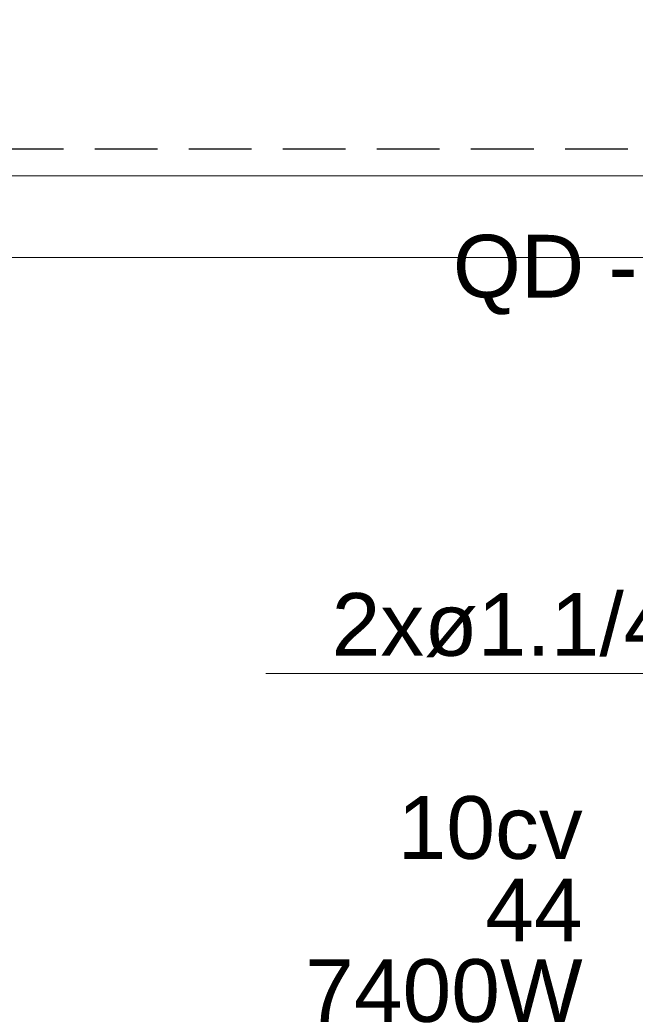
# Model space of a CAD drawing. Header units: millimetres. Extents: x 4480191 to 4481199, y -30324204 to -30323479.
# Tile 137 of 256: x 4480259.66 to 4480261.62, y -30323837.78 to -30323834.64. Entities that reach past the tile are written whole.
import ezdxf

# ---------------------------------------------------------------- set-up
doc = ezdxf.new("R2010")
doc.units = ezdxf.units.MM
doc.linetypes.add('JIS_02_2.0', pattern=[0.3, 0.2, -0.1])
doc.linetypes.add('NULL', pattern=[0])
for name, color, linetype, lineweight in [('EL-Textos conduto', 7, 'Continuous', 9), ('IFC-Parede-Contorno', 42, 'Continuous', 5), ('Textos', 7, 'Continuous', 9)]:
    doc.layers.add(name, color=color, linetype=linetype, lineweight=lineweight)
doc.styles.add('ARIAL', font='arial.ttf')

msp = doc.modelspace()

# ---------------------------------------------------------------- linework, layer by layer
at = {"color": 3, "linetype": 'JIS_02_2.0'}
msp.add_lwpolyline([(4480250.5094, -30323798.2248), (4480271.1979, -30323798.2248), (4480271.1979, -30323835.0503), (4480250.5094, -30323835.0503)], close=True, dxfattribs=at)
at = {"layer": 'EL-Textos conduto'}
msp.add_lwpolyline([(4480262.6498, -30323836.1222), (4480262.0498, -30323836.7222), (4480260.4436, -30323836.7222)], dxfattribs=at)
at = {"layer": 'IFC-Parede-Contorno', "color": 8, "lineweight": 5}
for p, q in [((4480255.8947, -30323835.1356), (4480262.8652, -30323835.1356)), ((4480255.8947, -30323835.3956), (4480262.8652, -30323835.3956))]:
    msp.add_line(p, q, dxfattribs=at)

# ---------------------------------------------------------------- texts
at = {"layer": 'EL-Textos conduto', "linetype": 'NULL', "insert": (4480260.6536, -30323836.6715), "char_height": 0.2, "width": 2.372561, "attachment_point": 7, "line_spacing_factor": 0.6, "style": 'ARIAL'}
msp.add_mtext('2xø1.1/4"', dxfattribs=at)
at = {"layer": 'Textos', "linetype": 'NULL', "char_height": 0.2, "attachment_point": 9, "line_spacing_factor": 0.6, "style": 'ARIAL'}
for s, insert, width in [('QD - ELE1', (4480262.3908, -30323835.5785), 2.701829), ('10cv', (4480261.4541, -30323837.3165), 1.180488), ('44', (4480261.4541, -30323837.5765), 0.621341), ('7400W', (4480261.4541, -30323837.8365), 1.770122)]:
    msp.add_mtext(s, dxfattribs=dict(at, insert=insert, width=width))

doc.saveas('drawing.dxf')
